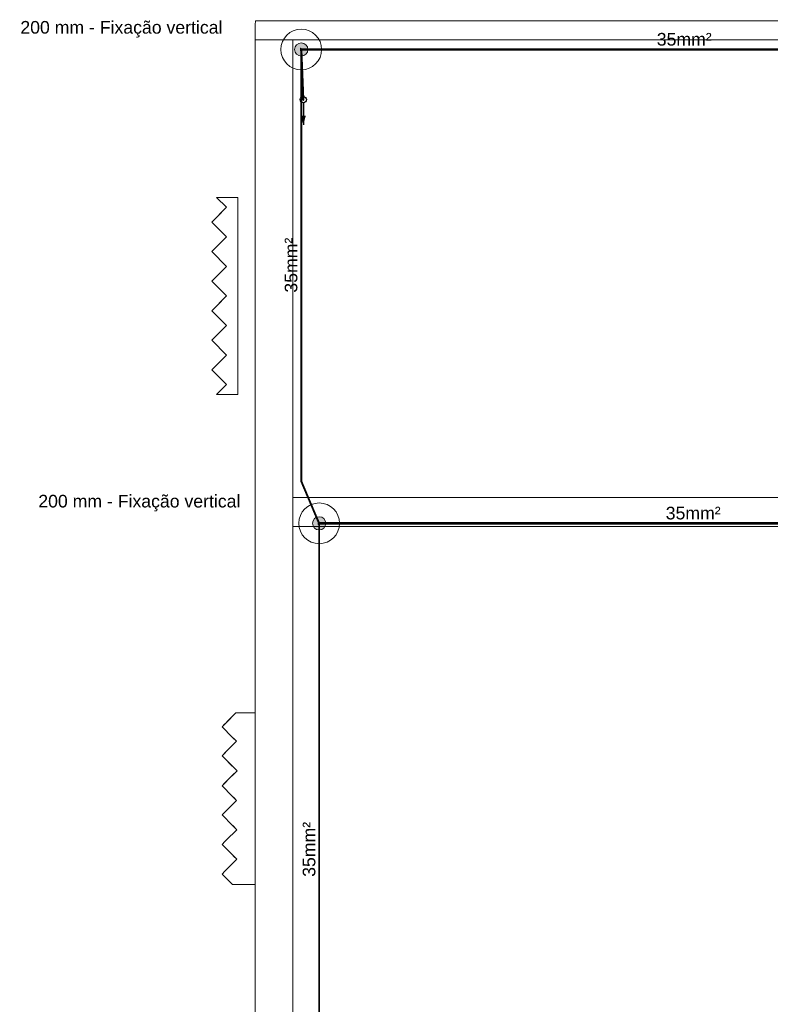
# Model space of a CAD drawing. Header units: millimetres. Extents: x 4477830 to 4478275, y -30323838 to -30323445.
# Tile 45 of 124: x 4477961 to 4477973, y -30323605 to -30323590. Entities that reach past the tile are written whole.
import ezdxf

# ---------------------------------------------------------------- set-up
doc = ezdxf.new("R2010")
doc.units = ezdxf.units.MM
doc.linetypes.add('NULL', pattern=[0])
for name, color, linetype, lineweight in [('IFC-Elemento construtivo genérico-Contorno', 253, 'Continuous', 5), ('Nível 1', 7, 'Continuous', 0), ('P-Simbol', 5, 'Continuous', 20), ('PR-Captor', 9, 'Continuous', 18), ('PR-Condutos', 150, 'Continuous', 25), ('PR-Textos conduto', 7, 'Continuous', 9), ('Textos', 7, 'Continuous', 9)]:
    doc.layers.add(name, color=color, linetype=linetype, lineweight=lineweight)
doc.styles.add('ARIAL', font='arial.ttf')

msp = doc.modelspace()

# ---------------------------------------------------------------- hatches: boundary and pattern name
at = {"layer": 'P-Simbol', "linetype": 'Continuous'}
for points in [[(4477965.753, -30323590.172), (4477965.753, -30323590.163), (4477965.751, -30323590.154), (4477965.749, -30323590.145), (4477965.747, -30323590.136), (4477965.743, -30323590.128), (4477965.739, -30323590.119), (4477965.734, -30323590.112), (4477965.728, -30323590.105), (4477965.722, -30323590.098), (4477965.716, -30323590.092), (4477965.708, -30323590.086), (4477965.701, -30323590.081), (4477965.692, -30323590.077), (4477965.684, -30323590.073), (4477965.675, -30323590.071), (4477965.666, -30323590.069), (4477965.657, -30323590.067), (4477965.648, -30323590.067), (4477965.639, -30323590.067), (4477965.63, -30323590.069), (4477965.621, -30323590.071), (4477965.612, -30323590.073), (4477965.604, -30323590.077), (4477965.596, -30323590.081), (4477965.588, -30323590.086), (4477965.581, -30323590.092), (4477965.574, -30323590.098), (4477965.568, -30323590.105), (4477965.562, -30323590.112), (4477965.557, -30323590.119), (4477965.553, -30323590.128), (4477965.55, -30323590.136), (4477965.547, -30323590.145), (4477965.545, -30323590.154), (4477965.544, -30323590.163), (4477965.543, -30323590.172), (4477965.544, -30323590.181), (4477965.545, -30323590.19), (4477965.547, -30323590.199), (4477965.55, -30323590.208), (4477965.553, -30323590.216), (4477965.557, -30323590.224), (4477965.562, -30323590.232), (4477965.568, -30323590.239), (4477965.574, -30323590.246), (4477965.581, -30323590.252), (4477965.588, -30323590.258), (4477965.596, -30323590.263), (4477965.604, -30323590.267), (4477965.612, -30323590.27), (4477965.621, -30323590.273), (4477965.63, -30323590.275), (4477965.639, -30323590.276), (4477965.648, -30323590.277), (4477965.657, -30323590.276), (4477965.666, -30323590.275), (4477965.675, -30323590.273), (4477965.684, -30323590.27), (4477965.692, -30323590.267), (4477965.701, -30323590.263), (4477965.708, -30323590.258), (4477965.716, -30323590.252), (4477965.722, -30323590.246), (4477965.728, -30323590.239), (4477965.734, -30323590.232), (4477965.739, -30323590.224), (4477965.743, -30323590.216), (4477965.747, -30323590.208), (4477965.749, -30323590.199), (4477965.751, -30323590.19), (4477965.753, -30323590.181)], [(4477966.037, -30323597.668), (4477966.037, -30323597.659), (4477966.035, -30323597.65), (4477966.033, -30323597.641), (4477966.031, -30323597.632), (4477966.027, -30323597.624), (4477966.023, -30323597.615), (4477966.018, -30323597.608), (4477966.013, -30323597.6), (4477966.006, -30323597.594), (4477966, -30323597.588), (4477965.992, -30323597.582), (4477965.985, -30323597.577), (4477965.977, -30323597.573), (4477965.968, -30323597.569), (4477965.959, -30323597.567), (4477965.95, -30323597.565), (4477965.941, -30323597.563), (4477965.932, -30323597.563), (4477965.923, -30323597.563), (4477965.914, -30323597.565), (4477965.905, -30323597.567), (4477965.896, -30323597.569), (4477965.888, -30323597.573), (4477965.88, -30323597.577), (4477965.872, -30323597.582), (4477965.865, -30323597.588), (4477965.858, -30323597.594), (4477965.852, -30323597.6), (4477965.846, -30323597.608), (4477965.841, -30323597.615), (4477965.837, -30323597.624), (4477965.834, -30323597.632), (4477965.831, -30323597.641), (4477965.829, -30323597.65), (4477965.828, -30323597.659), (4477965.827, -30323597.668), (4477965.828, -30323597.677), (4477965.829, -30323597.686), (4477965.831, -30323597.695), (4477965.834, -30323597.704), (4477965.837, -30323597.712), (4477965.841, -30323597.72), (4477965.846, -30323597.728), (4477965.852, -30323597.735), (4477965.858, -30323597.742), (4477965.865, -30323597.748), (4477965.872, -30323597.754), (4477965.88, -30323597.759), (4477965.888, -30323597.763), (4477965.896, -30323597.766), (4477965.905, -30323597.769), (4477965.914, -30323597.771), (4477965.923, -30323597.772), (4477965.932, -30323597.773), (4477965.941, -30323597.772), (4477965.95, -30323597.771), (4477965.959, -30323597.769), (4477965.968, -30323597.766), (4477965.977, -30323597.763), (4477965.985, -30323597.759), (4477965.992, -30323597.754), (4477966, -30323597.748), (4477966.006, -30323597.742), (4477966.013, -30323597.735), (4477966.018, -30323597.728), (4477966.023, -30323597.72), (4477966.027, -30323597.712), (4477966.031, -30323597.704), (4477966.033, -30323597.695), (4477966.035, -30323597.686), (4477966.037, -30323597.677)]]:
    msp.add_hatch(color=5, dxfattribs=at).paths.add_polyline_path(points)
at = {"layer": 'PR-Condutos', "linetype": 'Continuous', "true_color": 0x105689}
for points in [[(4477965.638, -30323590.165), (4477977.754, -30323590.166), (4477977.761, -30323590.165)], [(4477977.761, -30323590.166), (4477965.638, -30323590.166), (4477977.754, -30323590.168)], [(4477977.761, -30323590.168), (4477965.638, -30323590.168), (4477977.754, -30323590.171)], [(4477977.757, -30323590.171), (4477977.726, -30323590.171), (4477965.638, -30323590.171), (4477977.684, -30323590.173)], [(4477965.674, -30323590.965), (4477965.687, -30323590.965), (4477965.655, -30323590.183), (4477965.655, -30323590.22), (4477965.65, -30323590.172), (4477965.655, -30323590.287), (4477965.648, -30323590.172), (4477965.655, -30323590.359), (4477965.645, -30323590.172), (4477965.655, -30323590.425), (4477965.643, -30323590.172), (4477965.655, -30323590.472), (4477965.642, -30323590.172)], [(4477965.642, -30323590.179), (4477965.642, -30323596.997), (4477965.643, -30323590.198)], [(4477965.655, -30323590.472), (4477965.643, -30323590.179), (4477965.642, -30323590.179)], [(4477965.642, -30323596.994), (4477965.643, -30323596.993), (4477965.643, -30323590.198)], [(4477965.643, -30323596.997), (4477965.645, -30323590.966), (4477965.645, -30323596.981), (4477965.645, -30323590.966), (4477965.645, -30323590.179), (4477965.643, -30323590.172)], [(4477965.643, -30323590.179), (4477965.655, -30323590.425), (4477965.645, -30323590.179)], [(4477965.653, -30323590.435), (4477965.65, -30323590.179), (4477965.65, -30323590.379), (4477965.647, -30323590.179), (4477965.645, -30323590.179), (4477965.645, -30323590.247), (4477965.645, -30323596.981), (4477965.647, -30323590.966), (4477965.647, -30323596.968), (4477965.65, -30323596.99), (4477965.65, -30323590.966), (4477965.653, -30323590.966)], [(4477965.655, -30323590.359), (4477965.648, -30323590.182), (4477965.645, -30323590.179)], [(4477965.651, -30323590.185), (4477965.648, -30323590.182), (4477965.655, -30323590.287)], [(4477965.648, -30323590.183), (4477965.65, -30323590.377), (4477965.65, -30323590.184)], [(4477965.65, -30323590.18), (4477965.653, -30323590.435), (4477965.653, -30323590.179)], [(4477977.774, -30323590.166), (4477965.652, -30323590.165), (4477965.652, -30323590.166)], [(4477977.774, -30323590.168), (4477965.652, -30323590.166), (4477965.654, -30323590.168)], [(4477965.653, -30323590.179), (4477965.652, -30323590.179), (4477965.655, -30323590.224)], [(4477965.654, -30323590.179), (4477965.653, -30323590.179), (4477965.653, -30323590.966), (4477965.654, -30323590.966)], [(4477977.774, -30323590.171), (4477965.654, -30323590.168), (4477965.657, -30323590.171)], [(4477965.655, -30323590.49), (4477965.654, -30323590.481), (4477965.654, -30323590.172), (4477965.654, -30323590.475), (4477965.654, -30323590.966), (4477965.654, -30323596.997)], [(4477977.684, -30323590.173), (4477977.684, -30323590.173), (4477965.655, -30323590.171)], [(4477965.655, -30323590.171), (4477965.687, -30323590.959), (4477965.688, -30323590.965)], [(4477977.759, -30323590.173), (4477977.684, -30323590.173), (4477965.655, -30323590.173)], [(4477965.655, -30323590.179), (4477977.754, -30323590.179), (4477977.758, -30323590.173), (4477965.655, -30323590.173)], [(4477965.655, -30323590.179), (4477965.655, -30323590.179), (4477965.687, -30323590.959)], [(4477977.684, -30323590.173), (4477965.658, -30323590.172), (4477965.657, -30323590.173)], [(4477977.684, -30323590.173), (4477965.659, -30323590.171), (4477965.658, -30323590.172)], [(4477965.659, -30323590.171), (4477977.684, -30323590.173), (4477965.675, -30323590.171)], [(4477965.643, -30323596.992), (4477965.645, -30323596.991), (4477965.645, -30323590.966)], [(4477965.645, -30323596.99), (4477965.647, -30323596.99), (4477965.647, -30323590.966)], [(4477965.65, -30323596.955), (4477965.65, -30323590.966), (4477965.65, -30323590.966)], [(4477965.65, -30323596.955), (4477965.65, -30323590.966), (4477965.65, -30323590.966)], [(4477965.652, -30323590.966), (4477965.65, -30323590.966), (4477965.65, -30323596.997)], [(4477965.653, -30323596.992), (4477965.652, -30323590.966), (4477965.65, -30323596.985)], [(4477965.653, -30323596.997), (4477965.653, -30323590.966), (4477965.652, -30323590.966)], [(4477965.653, -30323596.997), (4477965.653, -30323590.966), (4477965.653, -30323590.966)], [(4477965.654, -30323590.966), (4477965.653, -30323590.966), (4477965.653, -30323596.997)], [(4477965.654, -30323596.994), (4477965.654, -30323590.966), (4477965.653, -30323596.991)], [(4477965.654, -30323596.997), (4477965.654, -30323590.966), (4477965.654, -30323590.966)], [(4477965.654, -30323596.997), (4477965.654, -30323590.966), (4477965.654, -30323590.966)], [(4477965.655, -30323596.995), (4477965.655, -30323590.966), (4477965.654, -30323596.994)], [(4477965.655, -30323590.966), (4477965.655, -30323590.966), (4477965.655, -30323596.997)], [(4477965.681, -30323591.365), (4477965.72, -30323591.22), (4477965.642, -30323591.22)], [(4477965.922, -30323597.661), (4477965.929, -30323597.661), (4477965.648, -30323596.997), (4477965.642, -30323596.999)], [(4477965.931, -30323597.659), (4477965.65, -30323596.996), (4477965.648, -30323596.997), (4477965.918, -30323597.635)], [(4477965.655, -30323596.995), (4477965.65, -30323596.996), (4477965.921, -30323597.637), (4477965.922, -30323597.628)], [(4477965.654, -30323596.994), (4477965.913, -30323597.607), (4477965.913, -30323597.605)], [(4477977.758, -30323597.661), (4477965.922, -30323597.661), (4477977.66, -30323597.662)], [(4477977.758, -30323597.662), (4477965.922, -30323597.662), (4477977.676, -30323597.663), (4477965.922, -30323597.663), (4477977.734, -30323597.663)], [(4477977.761, -30323597.663), (4477965.922, -30323597.663), (4477977.703, -30323597.665), (4477965.922, -30323597.665), (4477977.743, -30323597.665)], [(4477976.282, -30323597.668), (4477977.754, -30323597.668), (4477965.922, -30323597.665)], [(4477977.761, -30323597.665), (4477965.922, -30323597.665), (4477977.731, -30323597.668), (4477976.282, -30323597.668), (4477977.735, -30323597.668)], [(4477977.758, -30323597.668), (4477977.735, -30323597.668), (4477965.922, -30323597.668)], [(4477977.754, -30323597.668), (4477965.922, -30323597.668), (4477977.652, -30323597.671)], [(4477977.758, -30323597.674), (4477977.756, -30323597.67), (4477977.667, -30323597.671), (4477965.922, -30323597.671), (4477977.562, -30323597.673), (4477965.922, -30323597.673), (4477977.506, -30323597.674), (4477965.922, -30323597.674), (4477977.493, -30323597.675), (4477965.922, -30323597.675), (4477977.493, -30323597.675)], [(4477965.927, -30323598.425), (4477965.927, -30323597.668), (4477965.926, -30323598.425)], [(4477965.926, -30323598.425), (4477965.927, -30323597.675), (4477965.926, -30323597.672)], [(4477965.927, -30323597.671), (4477965.927, -30323598.425), (4477965.929, -30323597.675)], [(4477965.929, -30323597.675), (4477965.927, -30323598.425), (4477965.929, -30323598.425)], [(4477965.929, -30323598.425), (4477965.932, -30323597.675), (4477965.929, -30323597.675)], [(4477965.932, -30323597.677), (4477965.929, -30323598.425), (4477965.932, -30323598.425)], [(4477965.937, -30323597.675), (4477965.934, -30323597.676), (4477965.932, -30323598.425), (4477965.934, -30323598.425)], [(4477965.934, -30323597.68), (4477965.932, -30323597.677), (4477965.932, -30323598.425)], [(4477965.937, -30323597.673), (4477965.934, -30323598.425), (4477965.937, -30323598.425)], [(4477977.66, -30323597.662), (4477965.951, -30323597.661), (4477965.937, -30323597.662)], [(4477977.676, -30323597.663), (4477965.95, -30323597.662), (4477965.937, -30323597.663)], [(4477965.938, -30323598.425), (4477965.938, -30323597.668), (4477965.937, -30323598.425)], [(4477965.938, -30323597.675), (4477965.937, -30323597.673), (4477965.937, -30323598.425)], [(4477965.939, -30323598.425), (4477965.939, -30323597.668), (4477965.938, -30323598.425)], [(4477965.938, -30323597.672), (4477965.938, -30323598.425), (4477965.939, -30323597.675)], [(4477965.94, -30323597.671), (4477965.939, -30323597.673), (4477977.562, -30323597.673)], [(4477977.506, -30323597.674), (4477965.939, -30323597.673), (4477965.939, -30323597.674)], [(4477977.493, -30323597.675), (4477965.939, -30323597.674), (4477965.939, -30323597.675)], [(4477977.703, -30323597.665), (4477965.947, -30323597.663), (4477965.94, -30323597.665)], [(4477977.735, -30323597.668), (4477965.945, -30323597.665), (4477965.94, -30323597.668)], [(4477977.652, -30323597.671), (4477965.942, -30323597.668), (4477965.94, -30323597.671)], [(4477965.927, -30323598.425), (4477965.926, -30323607.22), (4477965.927, -30323607.227)], [(4477965.927, -30323598.425), (4477965.926, -30323598.425), (4477965.926, -30323607.227)], [(4477965.929, -30323598.425), (4477965.927, -30323607.22), (4477965.929, -30323607.227)], [(4477965.929, -30323598.425), (4477965.927, -30323598.425), (4477965.927, -30323607.227)], [(4477965.932, -30323598.425), (4477965.929, -30323607.22), (4477965.932, -30323607.227)], [(4477965.932, -30323598.425), (4477965.929, -30323598.425), (4477965.929, -30323607.227)], [(4477965.934, -30323598.425), (4477965.932, -30323598.425), (4477965.932, -30323607.227)], [(4477965.934, -30323607.227), (4477965.934, -30323598.425), (4477965.932, -30323607.22)], [(4477965.939, -30323607.227), (4477965.939, -30323598.425), (4477965.934, -30323598.425), (4477965.934, -30323607.227)]]:
    msp.add_hatch(color=146, dxfattribs=at).paths.add_polyline_path(points)

# ---------------------------------------------------------------- linework, layer by layer
at = {"layer": 'IFC-Elemento construtivo genérico-Contorno', "color": 8, "lineweight": 5}
for p, q in [((4477964.308, -30323592.511), (4477964.642, -30323592.511)), ((4477964.308, -30323592.511), (4477964.465, -30323592.668)), ((4477964.642, -30323595.631), (4477964.642, -30323592.511)), ((4477964.231, -30323592.902), (4477964.465, -30323592.668)), ((4477964.305, -30323592.829), (4477964.465, -30323592.668)), ((4477964.231, -30323592.902), (4477964.305, -30323592.829)), ((4477964.231, -30323592.902), (4477964.465, -30323593.136)), ((4477964.231, -30323593.369), (4477964.465, -30323593.136)), ((4477964.305, -30323593.296), (4477964.465, -30323593.136)), ((4477964.231, -30323593.369), (4477964.305, -30323593.296)), ((4477964.231, -30323593.369), (4477964.465, -30323593.603)), ((4477964.231, -30323593.837), (4477964.465, -30323593.603)), ((4477964.305, -30323593.764), (4477964.465, -30323593.603)), ((4477964.231, -30323593.837), (4477964.305, -30323593.764)), ((4477964.231, -30323593.837), (4477964.465, -30323594.071)), ((4477964.231, -30323594.304), (4477964.465, -30323594.071)), ((4477964.305, -30323594.231), (4477964.465, -30323594.071)), ((4477964.231, -30323594.304), (4477964.305, -30323594.231)), ((4477964.231, -30323594.304), (4477964.465, -30323594.538)), ((4477964.231, -30323594.772), (4477964.465, -30323594.538)), ((4477964.305, -30323594.699), (4477964.465, -30323594.538)), ((4477964.231, -30323594.772), (4477964.305, -30323594.699)), ((4477964.231, -30323594.772), (4477964.465, -30323595.006)), ((4477964.231, -30323595.239), (4477964.465, -30323595.006)), ((4477964.305, -30323595.166), (4477964.465, -30323595.006)), ((4477964.231, -30323595.239), (4477964.305, -30323595.166)), ((4477964.231, -30323595.239), (4477964.465, -30323595.473)), ((4477964.308, -30323595.631), (4477964.465, -30323595.473)), ((4477964.308, -30323595.631), (4477964.642, -30323595.631)), ((4477964.458, -30323600.823), (4477964.615, -30323600.665)), ((4477964.541, -30323600.74), (4477964.615, -30323600.665)), ((4477964.615, -30323600.665), (4477964.673, -30323600.665)), ((4477964.673, -30323600.665), (4477964.703, -30323600.665)), ((4477964.703, -30323600.665), (4477964.919, -30323600.665)), ((4477964.919, -30323601.185), (4477964.919, -30323600.665)), ((4477964.394, -30323600.887), (4477964.541, -30323600.74)), ((4477964.394, -30323600.887), (4477964.436, -30323600.845)), ((4477964.436, -30323600.845), (4477964.458, -30323600.823)), ((4477964.394, -30323600.887), (4477964.557, -30323601.05)), ((4477964.46, -30323601.28), (4477964.623, -30323601.116)), ((4477964.557, -30323601.05), (4477964.58, -30323601.073)), ((4477964.566, -30323601.059), (4477964.623, -30323601.116)), ((4477964.58, -30323601.073), (4477964.623, -30323601.116)), ((4477964.394, -30323601.346), (4477964.455, -30323601.285)), ((4477964.394, -30323601.346), (4477964.438, -30323601.302)), ((4477964.438, -30323601.302), (4477964.46, -30323601.28)), ((4477964.919, -30323601.447), (4477964.919, -30323601.185)), ((4477964.394, -30323601.346), (4477964.563, -30323601.515)), ((4477964.493, -30323601.445), (4477964.632, -30323601.584)), ((4477964.919, -30323603.382), (4477964.919, -30323601.447)), ((4477964.462, -30323601.753), (4477964.632, -30323601.584)), ((4477964.552, -30323601.664), (4477964.632, -30323601.584)), ((4477964.563, -30323601.515), (4477964.586, -30323601.538)), ((4477964.586, -30323601.538), (4477964.632, -30323601.584)), ((4477964.394, -30323601.822), (4477964.552, -30323601.664)), ((4477964.394, -30323601.822), (4477964.439, -30323601.776)), ((4477964.439, -30323601.776), (4477964.462, -30323601.753)), ((4477964.394, -30323601.822), (4477964.557, -30323601.985)), ((4477964.46, -30323602.215), (4477964.623, -30323602.051)), ((4477964.557, -30323601.985), (4477964.58, -30323602.008)), ((4477964.566, -30323601.994), (4477964.623, -30323602.051)), ((4477964.58, -30323602.008), (4477964.623, -30323602.051)), ((4477964.394, -30323602.281), (4477964.452, -30323602.223)), ((4477964.394, -30323602.281), (4477964.438, -30323602.237)), ((4477964.438, -30323602.237), (4477964.46, -30323602.215)), ((4477964.394, -30323602.281), (4477964.56, -30323602.447)), ((4477964.461, -30323602.681), (4477964.628, -30323602.515)), ((4477964.56, -30323602.447), (4477964.583, -30323602.47)), ((4477964.563, -30323602.45), (4477964.628, -30323602.515)), ((4477964.583, -30323602.47), (4477964.628, -30323602.515)), ((4477964.394, -30323602.748), (4477964.446, -30323602.696)), ((4477964.394, -30323602.748), (4477964.439, -30323602.704)), ((4477964.439, -30323602.704), (4477964.461, -30323602.681)), ((4477964.394, -30323602.748), (4477964.56, -30323602.915)), ((4477964.461, -30323603.149), (4477964.628, -30323602.982)), ((4477964.56, -30323602.915), (4477964.583, -30323602.938)), ((4477964.561, -30323602.915), (4477964.628, -30323602.982)), ((4477964.583, -30323602.938), (4477964.628, -30323602.982)), ((4477964.394, -30323603.216), (4477964.446, -30323603.164)), ((4477964.394, -30323603.216), (4477964.439, -30323603.171)), ((4477964.439, -30323603.171), (4477964.461, -30323603.149)), ((4477964.394, -30323603.216), (4477964.45, -30323603.272)), ((4477964.394, -30323603.216), (4477964.41, -30323603.232)), ((4477964.41, -30323603.232), (4477964.528, -30323603.35)), ((4477964.45, -30323603.272), (4477964.528, -30323603.35)), ((4477964.528, -30323603.35), (4477964.56, -30323603.382)), ((4477964.56, -30323603.382), (4477964.595, -30323603.382)), ((4477964.595, -30323603.382), (4477964.85, -30323603.382)), ((4477964.85, -30323603.382), (4477964.919, -30323603.382))]:
    msp.add_line(p, q, dxfattribs=at)
at = {"layer": 'Nível 1', "color": 8, "lineweight": 5}
for p, q in [((4477964.922, -30323589.717), (4477964.919, -30323589.781)), ((4477964.919, -30323600.665), (4477964.919, -30323589.781)), ((4477988.177, -30323589.717), (4477964.922, -30323589.717)), ((4477988.177, -30323590.017), (4477964.919, -30323590.017)), ((4477965.515, -30323606.119), (4477965.515, -30323590.017)), ((4477977.31, -30323597.257), (4477965.515, -30323597.257)), ((4477977.296, -30323597.717), (4477965.515, -30323597.717)), ((4477964.919, -30323603.382), (4477964.919, -30323605.717))]:
    msp.add_line(p, q, dxfattribs=at)
at = {"layer": 'P-Simbol'}
for centre, radius in [((4477965.648, -30323590.172), 0.322), ((4477965.648, -30323590.172), 0.105), ((4477965.648, -30323590.172), 0.105), ((4477965.648, -30323590.172), 0.105), ((4477965.932, -30323597.668), 0.322), ((4477965.932, -30323597.668), 0.105), ((4477965.932, -30323597.668), 0.105), ((4477965.932, -30323597.668), 0.105)]:
    msp.add_circle(centre, radius, dxfattribs=at)
at = {"layer": 'PR-Captor', "color": 5}
for p, q in [((4477965.634, -30323590.152), (4477965.634, -30323590.165)), ((4477965.638, -30323590.152), (4477965.634, -30323590.152)), ((4477965.634, -30323590.165), (4477965.634, -30323590.192)), ((4477965.634, -30323590.192), (4477965.638, -30323590.192)), ((4477965.641, -30323590.152), (4477965.638, -30323590.152)), ((4477965.641, -30323590.169), (4477965.638, -30323590.172)), ((4477965.638, -30323590.172), (4477965.641, -30323590.175)), ((4477965.638, -30323590.172), (4477965.638, -30323590.172)), ((4477965.638, -30323590.172), (4477965.638, -30323590.172)), ((4477965.638, -30323590.192), (4477965.641, -30323590.192)), ((4477965.641, -30323590.165), (4477965.641, -30323590.152)), ((4477965.642, -30323590.169), (4477965.641, -30323590.169)), ((4477965.641, -30323590.175), (4477965.642, -30323590.175)), ((4477965.641, -30323590.192), (4477965.641, -30323590.179)), ((4477965.645, -30323590.165), (4477965.642, -30323590.168)), ((4477965.642, -30323590.168), (4477965.642, -30323590.169)), ((4477965.642, -30323590.175), (4477965.642, -30323590.176)), ((4477965.642, -30323590.176), (4477965.645, -30323590.179)), ((4477965.648, -30323590.162), (4477965.645, -30323590.165)), ((4477965.645, -30323590.179), (4477965.648, -30323590.182)), ((4477965.652, -30323590.165), (4477965.648, -30323590.162)), ((4477965.648, -30323590.182), (4477965.652, -30323590.179)), ((4477965.655, -30323590.168), (4477965.652, -30323590.165)), ((4477965.652, -30323590.179), (4477965.655, -30323590.175)), ((4477965.658, -30323590.171), (4477965.655, -30323590.168)), ((4477965.655, -30323590.175), (4477965.658, -30323590.172)), ((4477965.658, -30323590.172), (4477965.658, -30323590.171)), ((4477965.918, -30323597.651), (4477965.918, -30323597.661)), ((4477965.918, -30323597.661), (4477965.918, -30323597.675)), ((4477965.918, -30323597.675), (4477965.918, -30323597.675)), ((4477965.918, -30323597.675), (4477965.918, -30323597.688)), ((4477965.918, -30323597.688), (4477965.92, -30323597.688)), ((4477965.92, -30323597.688), (4477965.922, -30323597.688)), ((4477965.925, -30323597.648), (4477965.922, -30323597.648)), ((4477965.923, -30323597.667), (4477965.922, -30323597.668)), ((4477965.922, -30323597.668), (4477965.923, -30323597.669)), ((4477965.922, -30323597.668), (4477965.922, -30323597.668)), ((4477965.922, -30323597.668), (4477965.922, -30323597.668)), ((4477965.922, -30323597.668), (4477965.922, -30323597.668)), ((4477965.922, -30323597.668), (4477965.922, -30323597.668)), ((4477965.922, -30323597.688), (4477965.923, -30323597.688)), ((4477965.922, -30323597.688), (4477965.922, -30323597.688)), ((4477965.922, -30323597.688), (4477965.922, -30323597.688)), ((4477965.922, -30323597.688), (4477965.922, -30323597.688)), ((4477965.924, -30323597.666), (4477965.923, -30323597.667)), ((4477965.923, -30323597.669), (4477965.925, -30323597.671)), ((4477965.923, -30323597.688), (4477965.923, -30323597.688)), ((4477965.923, -30323597.688), (4477965.925, -30323597.688)), ((4477965.925, -30323597.665), (4477965.924, -30323597.666)), ((4477965.926, -30323597.664), (4477965.925, -30323597.665)), ((4477965.925, -30323597.671), (4477965.926, -30323597.671)), ((4477965.925, -30323597.68), (4477965.925, -30323597.675)), ((4477965.925, -30323597.688), (4477965.925, -30323597.68)), ((4477965.929, -30323597.661), (4477965.926, -30323597.664)), ((4477965.926, -30323597.671), (4477965.926, -30323597.672)), ((4477965.926, -30323597.672), (4477965.927, -30323597.673)), ((4477965.927, -30323597.673), (4477965.929, -30323597.675)), ((4477965.932, -30323597.658), (4477965.929, -30323597.661)), ((4477965.929, -30323597.675), (4477965.932, -30323597.678)), ((4477965.936, -30323597.661), (4477965.932, -30323597.658)), ((4477965.932, -30323597.678), (4477965.936, -30323597.675)), ((4477965.937, -30323597.663), (4477965.936, -30323597.661)), ((4477965.936, -30323597.675), (4477965.939, -30323597.671)), ((4477965.939, -30323597.665), (4477965.937, -30323597.663)), ((4477965.94, -30323597.666), (4477965.939, -30323597.665)), ((4477965.939, -30323597.671), (4477965.942, -30323597.668)), ((4477965.942, -30323597.668), (4477965.94, -30323597.666))]:
    msp.add_line(p, q, dxfattribs=at)
at = {"layer": 'PR-Condutos', "color": 146, "true_color": 0x105689}
for p, q in [((4477965.638, -30323590.165), (4477965.638, -30323590.166)), ((4477977.754, -30323590.165), (4477965.638, -30323590.165)), ((4477965.638, -30323590.166), (4477965.638, -30323590.168)), ((4477965.638, -30323590.168), (4477965.638, -30323590.171)), ((4477965.638, -30323590.171), (4477965.638, -30323590.172)), ((4477965.638, -30323590.172), (4477965.638, -30323590.173)), ((4477965.638, -30323590.173), (4477965.638, -30323590.176)), ((4477965.638, -30323590.176), (4477965.638, -30323590.178)), ((4477965.638, -30323590.178), (4477965.638, -30323590.179)), ((4477965.638, -30323590.179), (4477965.641, -30323590.179)), ((4477965.641, -30323590.179), (4477965.642, -30323590.179)), ((4477965.642, -30323590.172), (4477965.642, -30323590.172)), ((4477965.642, -30323590.179), (4477965.642, -30323596.997)), ((4477965.687, -30323590.96), (4477965.655, -30323590.171)), ((4477965.655, -30323590.179), (4477965.655, -30323590.179)), ((4477965.655, -30323590.179), (4477977.506, -30323590.179)), ((4477965.655, -30323590.966), (4477965.655, -30323590.49)), ((4477965.655, -30323590.49), (4477965.674, -30323590.959)), ((4477965.655, -30323596.997), (4477965.655, -30323590.966)), ((4477965.674, -30323590.962), (4477965.673, -30323590.965)), ((4477965.673, -30323590.965), (4477965.673, -30323590.965)), ((4477965.673, -30323590.965), (4477965.673, -30323590.965)), ((4477965.673, -30323590.965), (4477965.674, -30323590.968)), ((4477965.674, -30323590.959), (4477965.674, -30323590.965)), ((4477965.674, -30323590.961), (4477965.674, -30323590.962)), ((4477965.674, -30323590.965), (4477965.676, -30323590.965)), ((4477965.674, -30323590.968), (4477965.676, -30323590.971)), ((4477965.676, -30323590.965), (4477965.678, -30323590.965)), ((4477965.676, -30323590.971), (4477965.678, -30323590.973)), ((4477965.678, -30323590.965), (4477965.68, -30323590.965)), ((4477965.678, -30323590.973), (4477965.682, -30323590.973)), ((4477965.68, -30323590.965), (4477965.683, -30323590.965)), ((4477965.682, -30323590.973), (4477965.685, -30323590.972)), ((4477965.683, -30323590.965), (4477965.686, -30323590.965)), ((4477965.685, -30323590.972), (4477965.687, -30323590.97)), ((4477965.686, -30323590.965), (4477965.687, -30323590.965)), ((4477965.688, -30323590.965), (4477965.687, -30323590.96)), ((4477965.689, -30323590.963), (4477965.687, -30323590.96)), ((4477965.687, -30323590.965), (4477965.688, -30323590.965)), ((4477965.687, -30323590.97), (4477965.689, -30323590.967)), ((4477965.689, -30323590.967), (4477965.689, -30323590.963)), ((4477965.642, -30323596.996), (4477965.641, -30323596.997)), ((4477965.641, -30323596.997), (4477965.642, -30323596.997)), ((4477965.644, -30323596.992), (4477965.642, -30323596.994)), ((4477965.642, -30323596.994), (4477965.642, -30323596.996)), ((4477965.642, -30323596.997), (4477965.642, -30323596.998)), ((4477965.642, -30323596.998), (4477965.642, -30323596.999)), ((4477965.642, -30323596.999), (4477965.642, -30323596.999)), ((4477965.643, -30323596.999), (4477965.642, -30323596.999)), ((4477965.642, -30323596.999), (4477965.917, -30323597.648)), ((4477965.645, -30323596.998), (4477965.643, -30323596.999)), ((4477965.646, -30323596.99), (4477965.644, -30323596.992)), ((4477965.648, -30323596.997), (4477965.645, -30323596.998)), ((4477965.649, -30323596.99), (4477965.646, -30323596.99)), ((4477965.65, -30323596.996), (4477965.648, -30323596.997)), ((4477965.648, -30323596.997), (4477965.648, -30323596.997)), ((4477965.652, -30323596.991), (4477965.649, -30323596.99)), ((4477965.652, -30323596.995), (4477965.65, -30323596.996)), ((4477965.654, -30323596.993), (4477965.652, -30323596.991)), ((4477965.654, -30323596.994), (4477965.652, -30323596.995)), ((4477965.654, -30323596.994), (4477965.654, -30323596.993)), ((4477965.655, -30323596.995), (4477965.654, -30323596.994)), ((4477965.913, -30323597.605), (4477965.654, -30323596.994)), ((4477965.654, -30323596.994), (4477965.654, -30323596.994)), ((4477965.654, -30323596.994), (4477965.654, -30323596.994)), ((4477965.921, -30323597.624), (4477965.913, -30323597.605)), ((4477965.917, -30323597.648), (4477965.918, -30323597.651)), ((4477965.918, -30323597.651), (4477965.922, -30323597.66)), ((4477965.922, -30323597.626), (4477965.921, -30323597.624)), ((4477965.922, -30323597.627), (4477965.922, -30323597.626)), ((4477965.937, -30323597.661), (4477965.922, -30323597.627)), ((4477965.922, -30323597.66), (4477965.922, -30323597.661)), ((4477965.922, -30323597.661), (4477965.922, -30323597.661)), ((4477965.922, -30323597.661), (4477965.922, -30323597.661)), ((4477965.922, -30323597.661), (4477965.922, -30323597.661)), ((4477965.922, -30323597.661), (4477965.922, -30323597.661)), ((4477965.922, -30323597.661), (4477965.922, -30323597.661)), ((4477965.922, -30323597.661), (4477965.922, -30323597.662)), ((4477977.657, -30323597.661), (4477965.922, -30323597.661)), ((4477965.922, -30323597.662), (4477965.922, -30323597.663)), ((4477965.922, -30323597.663), (4477965.922, -30323597.665)), ((4477965.922, -30323597.665), (4477965.922, -30323597.668)), ((4477965.922, -30323597.668), (4477965.922, -30323597.671)), ((4477965.922, -30323597.671), (4477965.922, -30323597.673)), ((4477965.922, -30323597.673), (4477965.922, -30323597.674)), ((4477965.922, -30323597.674), (4477965.922, -30323597.675)), ((4477965.922, -30323597.675), (4477977.493, -30323597.675)), ((4477965.926, -30323597.672), (4477965.926, -30323597.675)), ((4477965.926, -30323597.675), (4477965.926, -30323598.425)), ((4477965.937, -30323597.663), (4477965.937, -30323597.661)), ((4477965.939, -30323598.425), (4477965.939, -30323597.668)), ((4477965.926, -30323598.425), (4477965.927, -30323598.425)), ((4477965.926, -30323598.425), (4477965.926, -30323607.227)), ((4477965.927, -30323598.425), (4477965.926, -30323598.425)), ((4477965.927, -30323598.425), (4477965.929, -30323598.425)), ((4477965.929, -30323598.425), (4477965.927, -30323598.425)), ((4477965.929, -30323598.425), (4477965.932, -30323598.425)), ((4477965.932, -30323598.425), (4477965.929, -30323598.425)), ((4477965.932, -30323598.425), (4477965.934, -30323598.425)), ((4477965.934, -30323598.425), (4477965.932, -30323598.425)), ((4477965.934, -30323598.425), (4477965.937, -30323598.425)), ((4477965.937, -30323598.425), (4477965.934, -30323598.425)), ((4477965.937, -30323598.425), (4477965.938, -30323598.425)), ((4477965.938, -30323598.425), (4477965.937, -30323598.425)), ((4477965.938, -30323598.425), (4477965.939, -30323598.425)), ((4477965.939, -30323598.425), (4477965.938, -30323598.425)), ((4477965.939, -30323607.227), (4477965.939, -30323598.425))]:
    msp.add_line(p, q, dxfattribs=at)
at = {"layer": 'PR-Condutos'}
msp.add_lwpolyline([(4477965.681, -30323591.015), (4477965.681, -30323591.365)], dxfattribs=at)
msp.add_circle((4477965.681, -30323590.965), 0.05, dxfattribs=at)

# ---------------------------------------------------------------- texts
at = {"layer": 'PR-Textos conduto', "linetype": 'NULL', "char_height": 0.2, "width": 1.73841, "attachment_point": 8, "line_spacing_factor": 0.6, "style": 'ARIAL'}
for insert in [(4477971.708, -30323590.113), (4477971.85, -30323597.609)]:
    msp.add_mtext('35mm²', dxfattribs=dict(at, insert=insert))
at = {"layer": 'PR-Textos conduto', "linetype": 'NULL', "char_height": 0.2, "width": 1.73841, "attachment_point": 8, "rotation": 90.0002, "line_spacing_factor": 0.6, "style": 'ARIAL'}
for insert in [(4477965.589, -30323593.584), (4477965.874, -30323602.826)]:
    msp.add_mtext('35mm²', dxfattribs=dict(at, insert=insert))
at = {"layer": 'Textos', "linetype": 'NULL', "char_height": 0.2, "width": 6.39634, "attachment_point": 9, "line_spacing_factor": 0.6, "style": 'ARIAL'}
for insert in [(4477964.401, -30323589.983), (4477964.685, -30323597.479)]:
    msp.add_mtext('200 mm - Fixação vertical', dxfattribs=dict(at, insert=insert))

doc.saveas('drawing.dxf')
